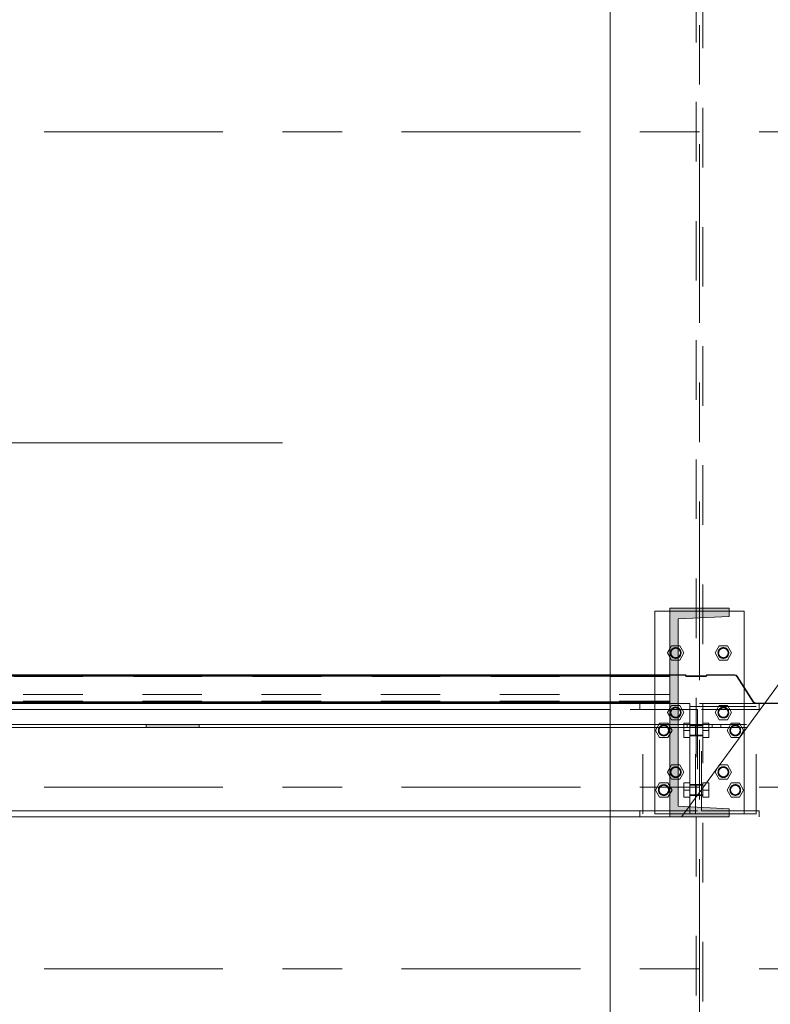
# Model space of a CAD drawing. Header units: millimetres. Extents: x -923 to -82, y -1402 to -808.
# Tile 80 of 109: x -371 to -359, y -950 to -933. Entities that reach past the tile are written whole.
import ezdxf

# ---------------------------------------------------------------- set-up
doc = ezdxf.new("R2010")
doc.units = ezdxf.units.MM
for name, pattern in [('XKITLINE00', [0]), ('XKITLINE01', [4, 1, -1, 1, -1]), ('XKITLINE02', [4, 2, -2]), ('XKITLINE03', [6, 3, -1, 1, -1])]:
    doc.linetypes.add(name, pattern=pattern)
for name, color, linetype, lineweight in [('Bout', 3, 'Continuous', 0), ('Onderdeel', 2, 'Continuous', 0), ('Onderdeel label', 2, 'Continuous', 0), ('Stramien', 4, 'Continuous', 0)]:
    doc.layers.add(name, color=color, linetype=linetype, lineweight=lineweight)

msp = doc.modelspace()

# ---------------------------------------------------------------- hatches: boundary and pattern name
at = {"layer": 'Onderdeel'}
for points in [[(-360.583, -946.814), (-360.583, -943.314), (-359.583, -943.314), (-359.583, -943.449), (-360.443, -943.492), (-360.443, -946.636), (-359.583, -946.679), (-359.583, -946.814)], [(-383.433, -944.914), (-383.433, -944.906), (-360.583, -944.906), (-360.583, -944.914)], [(-369.371, -945.314), (-369.371, -945.264), (-368.479, -945.264), (-368.479, -945.314)]]:
    msp.add_hatch(color=256, dxfattribs=at).paths.add_polyline_path(points, flags=17)

# ---------------------------------------------------------------- linework, layer by layer
at = {"layer": 'Bout', "linetype": 'XKITLINE02', "lineweight": 0}
for p, q in [((-360.621, -944.064), (-360.552, -943.944)), ((-360.583, -943.997), (-360.552, -943.944)), ((-360.552, -943.944), (-360.443, -943.944)), ((-360.552, -943.944), (-360.443, -943.944)), ((-360.552, -943.944), (-360.413, -943.944)), ((-360.552, -943.944), (-360.413, -943.944)), ((-360.413, -943.944), (-360.344, -944.064)), ((-359.821, -944.064), (-359.752, -943.944)), ((-359.752, -943.944), (-359.613, -943.944)), ((-359.752, -943.944), (-359.613, -943.944)), ((-359.752, -943.944), (-359.613, -943.944)), ((-359.613, -943.944), (-359.544, -944.064)), ((-360.552, -944.184), (-360.621, -944.064)), ((-360.583, -944.13), (-360.552, -944.184)), ((-360.552, -944.184), (-360.443, -944.184)), ((-360.552, -944.184), (-360.443, -944.184)), ((-360.413, -944.184), (-360.552, -944.184)), ((-360.552, -944.184), (-360.413, -944.184)), ((-360.344, -944.064), (-360.413, -944.184)), ((-359.752, -944.184), (-359.821, -944.064)), ((-359.752, -944.184), (-359.613, -944.184)), ((-359.613, -944.184), (-359.752, -944.184)), ((-359.752, -944.184), (-359.613, -944.184)), ((-359.544, -944.064), (-359.613, -944.184)), ((-360.621, -945.064), (-360.552, -944.944)), ((-360.583, -944.997), (-360.552, -944.944)), ((-360.552, -944.944), (-360.443, -944.944)), ((-360.552, -944.944), (-360.443, -944.944)), ((-360.552, -944.944), (-360.413, -944.944)), ((-360.552, -944.944), (-360.413, -944.944)), ((-360.413, -944.944), (-360.344, -945.064)), ((-359.821, -945.064), (-359.752, -944.944)), ((-359.752, -944.944), (-359.613, -944.944)), ((-359.752, -944.944), (-359.613, -944.944)), ((-359.752, -944.944), (-359.613, -944.944)), ((-359.613, -944.944), (-359.544, -945.064)), ((-360.552, -945.184), (-360.621, -945.064)), ((-360.583, -945.13), (-360.552, -945.184)), ((-360.552, -945.184), (-360.443, -945.184)), ((-360.552, -945.184), (-360.443, -945.184)), ((-360.413, -945.184), (-360.552, -945.184)), ((-360.552, -945.184), (-360.413, -945.184)), ((-360.344, -945.064), (-360.413, -945.184)), ((-359.752, -945.184), (-359.821, -945.064)), ((-359.752, -945.184), (-359.613, -945.184)), ((-359.613, -945.184), (-359.752, -945.184)), ((-359.752, -945.184), (-359.613, -945.184)), ((-359.544, -945.064), (-359.613, -945.184)), ((-360.752, -945.244), (-360.821, -945.364)), ((-360.752, -945.244), (-360.821, -945.364)), ((-360.821, -945.364), (-360.752, -945.484)), ((-360.821, -945.364), (-360.752, -945.484)), ((-360.613, -945.244), (-360.752, -945.244)), ((-360.752, -945.244), (-360.613, -945.244)), ((-360.613, -945.244), (-360.752, -945.244)), ((-360.752, -945.244), (-360.613, -945.244)), ((-360.544, -945.364), (-360.613, -945.244)), ((-360.544, -945.364), (-360.613, -945.244)), ((-360.613, -945.484), (-360.544, -945.364)), ((-360.613, -945.484), (-360.544, -945.364)), ((-360.248, -945.244), (-360.348, -945.244)), ((-360.348, -945.244), (-360.348, -945.484)), ((-360.348, -945.364), (-360.248, -945.364)), ((-360.248, -945.244), (-360.248, -945.484)), ((-360.248, -945.274), (-360.148, -945.274)), ((-360.248, -945.284), (-360.028, -945.284)), ((-360.148, -945.274), (-360.148, -945.454)), ((-360.138, -945.274), (-360.028, -945.274)), ((-360.138, -945.278), (-360.138, -945.274)), ((-360.138, -945.274), (-360.138, -945.454)), ((-359.928, -945.244), (-360.028, -945.244)), ((-360.028, -945.244), (-360.028, -945.484)), ((-360.028, -945.364), (-359.928, -945.364)), ((-359.928, -945.244), (-359.928, -945.484)), ((-359.552, -945.244), (-359.621, -945.364)), ((-359.552, -945.244), (-359.621, -945.364)), ((-359.621, -945.364), (-359.552, -945.484)), ((-359.621, -945.364), (-359.552, -945.484)), ((-359.413, -945.244), (-359.552, -945.244)), ((-359.552, -945.244), (-359.413, -945.244)), ((-359.413, -945.244), (-359.552, -945.244)), ((-359.552, -945.244), (-359.413, -945.244)), ((-359.344, -945.364), (-359.413, -945.244)), ((-359.344, -945.364), (-359.413, -945.244)), ((-359.413, -945.484), (-359.344, -945.364)), ((-359.413, -945.484), (-359.344, -945.364)), ((-360.752, -945.484), (-360.613, -945.484)), ((-360.752, -945.484), (-360.613, -945.484)), ((-360.752, -945.484), (-360.613, -945.484)), ((-360.613, -945.484), (-360.752, -945.484)), ((-360.348, -945.484), (-360.248, -945.484)), ((-360.248, -945.444), (-360.028, -945.444)), ((-360.248, -945.454), (-360.148, -945.454)), ((-360.138, -945.454), (-360.028, -945.454)), ((-360.028, -945.484), (-359.928, -945.484)), ((-359.552, -945.484), (-359.413, -945.484)), ((-359.552, -945.484), (-359.413, -945.484)), ((-359.552, -945.484), (-359.413, -945.484)), ((-359.552, -945.484), (-359.413, -945.484)), ((-360.621, -946.064), (-360.552, -945.944)), ((-360.583, -945.997), (-360.552, -945.944)), ((-360.552, -945.944), (-360.443, -945.944)), ((-360.552, -945.944), (-360.443, -945.944)), ((-360.552, -945.944), (-360.413, -945.944)), ((-360.552, -945.944), (-360.413, -945.944)), ((-360.413, -945.944), (-360.344, -946.064)), ((-359.821, -946.064), (-359.752, -945.944)), ((-359.752, -945.944), (-359.613, -945.944)), ((-359.752, -945.944), (-359.613, -945.944)), ((-359.752, -945.944), (-359.613, -945.944)), ((-359.613, -945.944), (-359.544, -946.064)), ((-360.552, -946.184), (-360.621, -946.064)), ((-360.583, -946.13), (-360.552, -946.184)), ((-360.552, -946.184), (-360.443, -946.184)), ((-360.552, -946.184), (-360.443, -946.184)), ((-360.413, -946.184), (-360.552, -946.184)), ((-360.552, -946.184), (-360.413, -946.184)), ((-360.344, -946.064), (-360.413, -946.184)), ((-359.752, -946.184), (-359.821, -946.064)), ((-359.752, -946.184), (-359.613, -946.184)), ((-359.613, -946.184), (-359.752, -946.184)), ((-359.752, -946.184), (-359.613, -946.184)), ((-359.544, -946.064), (-359.613, -946.184)), ((-360.752, -946.244), (-360.821, -946.364)), ((-360.752, -946.244), (-360.821, -946.364)), ((-360.821, -946.364), (-360.752, -946.484)), ((-360.821, -946.364), (-360.752, -946.484)), ((-360.613, -946.244), (-360.752, -946.244)), ((-360.752, -946.244), (-360.613, -946.244)), ((-360.613, -946.244), (-360.752, -946.244)), ((-360.752, -946.244), (-360.613, -946.244)), ((-360.544, -946.364), (-360.613, -946.244)), ((-360.544, -946.364), (-360.613, -946.244)), ((-360.613, -946.484), (-360.544, -946.364)), ((-360.613, -946.484), (-360.544, -946.364)), ((-360.248, -946.244), (-360.348, -946.244)), ((-360.348, -946.244), (-360.348, -946.484)), ((-360.348, -946.364), (-360.248, -946.364)), ((-360.248, -946.244), (-360.248, -946.484)), ((-360.248, -946.274), (-360.148, -946.274)), ((-360.248, -946.284), (-360.028, -946.284)), ((-360.148, -946.274), (-360.148, -946.454)), ((-360.138, -946.274), (-360.028, -946.274)), ((-360.138, -946.278), (-360.138, -946.274)), ((-360.138, -946.274), (-360.138, -946.454)), ((-359.928, -946.244), (-360.028, -946.244)), ((-360.028, -946.244), (-360.028, -946.484)), ((-360.028, -946.364), (-359.928, -946.364)), ((-359.928, -946.244), (-359.928, -946.484)), ((-359.552, -946.244), (-359.621, -946.364)), ((-359.552, -946.244), (-359.621, -946.364)), ((-359.621, -946.364), (-359.552, -946.484)), ((-359.621, -946.364), (-359.552, -946.484)), ((-359.413, -946.244), (-359.552, -946.244)), ((-359.552, -946.244), (-359.413, -946.244)), ((-359.413, -946.244), (-359.552, -946.244)), ((-359.552, -946.244), (-359.413, -946.244)), ((-359.344, -946.364), (-359.413, -946.244)), ((-359.344, -946.364), (-359.413, -946.244)), ((-359.413, -946.484), (-359.344, -946.364)), ((-359.413, -946.484), (-359.344, -946.364)), ((-360.752, -946.484), (-360.613, -946.484)), ((-360.752, -946.484), (-360.613, -946.484)), ((-360.752, -946.484), (-360.613, -946.484)), ((-360.752, -946.484), (-360.613, -946.484)), ((-360.348, -946.484), (-360.248, -946.484)), ((-360.248, -946.444), (-360.028, -946.444)), ((-360.248, -946.454), (-360.148, -946.454)), ((-360.138, -946.454), (-360.028, -946.454)), ((-360.028, -946.484), (-359.928, -946.484)), ((-359.552, -946.484), (-359.413, -946.484)), ((-359.552, -946.484), (-359.413, -946.484)), ((-359.552, -946.484), (-359.413, -946.484)), ((-359.552, -946.484), (-359.413, -946.484))]:
    msp.add_line(p, q, dxfattribs=at)
at = {"layer": 'Bout', "linetype": 'XKITLINE00', "lineweight": 0}
for p, q in [((-360.621, -944.064), (-360.583, -943.997)), ((-360.443, -943.944), (-360.413, -943.944)), ((-360.413, -943.944), (-360.344, -944.064)), ((-359.821, -944.064), (-359.752, -943.944)), ((-359.752, -943.944), (-359.613, -943.944)), ((-359.613, -943.944), (-359.544, -944.064)), ((-360.621, -944.064), (-360.583, -944.13)), ((-360.443, -944.184), (-360.413, -944.184)), ((-360.413, -944.184), (-360.344, -944.064)), ((-359.752, -944.184), (-359.821, -944.064)), ((-359.613, -944.184), (-359.752, -944.184)), ((-359.613, -944.184), (-359.544, -944.064)), ((-360.621, -945.064), (-360.583, -944.997)), ((-360.443, -944.944), (-360.413, -944.944)), ((-360.413, -944.944), (-360.344, -945.064)), ((-359.821, -945.064), (-359.752, -944.944)), ((-359.752, -944.944), (-359.613, -944.944)), ((-359.613, -944.944), (-359.544, -945.064)), ((-360.621, -945.064), (-360.583, -945.13)), ((-360.443, -945.184), (-360.413, -945.184)), ((-360.413, -945.184), (-360.344, -945.064)), ((-359.752, -945.184), (-359.821, -945.064)), ((-359.613, -945.184), (-359.752, -945.184)), ((-359.613, -945.184), (-359.544, -945.064)), ((-360.621, -946.064), (-360.583, -945.997)), ((-360.443, -945.944), (-360.413, -945.944)), ((-360.413, -945.944), (-360.344, -946.064)), ((-359.821, -946.064), (-359.752, -945.944)), ((-359.752, -945.944), (-359.613, -945.944)), ((-359.613, -945.944), (-359.544, -946.064)), ((-360.621, -946.064), (-360.583, -946.13)), ((-360.443, -946.184), (-360.413, -946.184)), ((-360.413, -946.184), (-360.344, -946.064)), ((-359.752, -946.184), (-359.821, -946.064)), ((-359.613, -946.184), (-359.752, -946.184)), ((-359.613, -946.184), (-359.544, -946.064))]:
    msp.add_line(p, q, dxfattribs=at)
at = {"layer": 'Bout', "linetype": 'XKITLINE02', "lineweight": 0}
for centre, radius, start, end in [((-360.483, -944.064), 0.09, 72, 252), ((-360.483, -944.064), 0.09, 90, 270), ((-360.483, -944.064), 0.09, 72, 252), ((-360.483, -944.064), 0.09, 90, 270), ((-360.483, -944.064), 0.08, 30, 210), ((-360.483, -944.064), 0.08, 0, 180), ((-360.483, -944.064), 0.08, 210, 30), ((-360.483, -944.064), 0.09, 252, 72), ((-360.483, -944.064), 0.09, 252, 72), ((-360.483, -944.064), 0.09, 270, 90), ((-360.483, -944.064), 0.09, 270, 90), ((-359.683, -944.064), 0.09, 72, 252), ((-359.683, -944.064), 0.09, 90, 270), ((-359.683, -944.064), 0.09, 72, 252), ((-359.683, -944.064), 0.09, 90, 270), ((-359.683, -944.064), 0.08, 30, 210), ((-359.683, -944.064), 0.08, 0, 180), ((-359.683, -944.064), 0.08, 210, 30), ((-359.683, -944.064), 0.09, 252, 72), ((-359.683, -944.064), 0.09, 252, 72), ((-359.683, -944.064), 0.09, 270, 90), ((-359.683, -944.064), 0.09, 270, 90), ((-360.483, -944.064), 0.08, 180, 0), ((-359.683, -944.064), 0.08, 180, 0), ((-360.483, -945.064), 0.09, 72, 252), ((-360.483, -945.064), 0.09, 90, 270), ((-360.483, -945.064), 0.09, 72, 252), ((-360.483, -945.064), 0.09, 90, 270), ((-360.483, -945.064), 0.08, 30, 210), ((-360.483, -945.064), 0.08, 0, 180), ((-360.483, -945.064), 0.08, 210, 30), ((-360.483, -945.064), 0.09, 252, 72), ((-360.483, -945.064), 0.09, 252, 72), ((-360.483, -945.064), 0.09, 270, 90), ((-360.483, -945.064), 0.09, 270, 90), ((-359.683, -945.064), 0.09, 72, 252), ((-359.683, -945.064), 0.09, 90, 270), ((-359.683, -945.064), 0.09, 72, 252), ((-359.683, -945.064), 0.09, 90, 270), ((-359.683, -945.064), 0.08, 30, 210), ((-359.683, -945.064), 0.08, 0, 180), ((-359.683, -945.064), 0.08, 210, 30), ((-359.683, -945.064), 0.09, 252, 72), ((-359.683, -945.064), 0.09, 252, 72), ((-359.683, -945.064), 0.09, 270, 90), ((-359.683, -945.064), 0.09, 270, 90), ((-360.483, -945.064), 0.08, 180, 0), ((-359.683, -945.064), 0.08, 180, 0), ((-360.683, -945.364), 0.09, 90, 270), ((-360.683, -945.364), 0.09, 90, 270), ((-360.683, -945.364), 0.09, 108, 288), ((-360.683, -945.364), 0.09, 108, 288), ((-360.683, -945.364), 0.08, 0, 180), ((-360.683, -945.364), 0.08, 150, 330), ((-360.683, -945.364), 0.08, 180, 0), ((-360.683, -945.364), 0.08, 330, 150), ((-360.683, -945.364), 0.09, 288, 108), ((-360.683, -945.364), 0.09, 288, 108), ((-360.683, -945.364), 0.09, 270, 90), ((-360.683, -945.364), 0.09, 270, 90), ((-359.483, -945.364), 0.09, 90, 270), ((-359.483, -945.364), 0.09, 90, 270), ((-359.483, -945.364), 0.09, 108, 288), ((-359.483, -945.364), 0.09, 108, 288), ((-359.483, -945.364), 0.08, 0, 180), ((-359.483, -945.364), 0.08, 150, 330), ((-359.483, -945.364), 0.08, 180, 0), ((-359.483, -945.364), 0.08, 330, 150), ((-359.483, -945.364), 0.09, 288, 108), ((-359.483, -945.364), 0.09, 288, 108), ((-359.483, -945.364), 0.09, 270, 90), ((-359.483, -945.364), 0.09, 270, 90), ((-360.483, -946.064), 0.09, 72, 252), ((-360.483, -946.064), 0.09, 90, 270), ((-360.483, -946.064), 0.09, 72, 252), ((-360.483, -946.064), 0.09, 90, 270), ((-360.483, -946.064), 0.08, 30, 210), ((-360.483, -946.064), 0.08, 0, 180), ((-360.483, -946.064), 0.08, 210, 30), ((-360.483, -946.064), 0.09, 252, 72), ((-360.483, -946.064), 0.09, 252, 72), ((-360.483, -946.064), 0.09, 270, 90), ((-360.483, -946.064), 0.09, 270, 90), ((-359.683, -946.064), 0.09, 72, 252), ((-359.683, -946.064), 0.09, 90, 270), ((-359.683, -946.064), 0.09, 72, 252), ((-359.683, -946.064), 0.09, 90, 270), ((-359.683, -946.064), 0.08, 30, 210), ((-359.683, -946.064), 0.08, 0, 180), ((-359.683, -946.064), 0.08, 210, 30), ((-359.683, -946.064), 0.09, 252, 72), ((-359.683, -946.064), 0.09, 252, 72), ((-359.683, -946.064), 0.09, 270, 90), ((-359.683, -946.064), 0.09, 270, 90), ((-360.483, -946.064), 0.08, 180, 0), ((-359.683, -946.064), 0.08, 180, 0), ((-360.683, -946.364), 0.09, 90, 270), ((-360.683, -946.364), 0.09, 90, 270), ((-360.683, -946.364), 0.09, 108, 288), ((-360.683, -946.364), 0.09, 108, 288), ((-360.683, -946.364), 0.08, 0, 180), ((-360.683, -946.364), 0.08, 150, 330), ((-360.683, -946.364), 0.08, 180, 0), ((-360.683, -946.364), 0.08, 330, 150), ((-360.683, -946.364), 0.09, 288, 108), ((-360.683, -946.364), 0.09, 288, 108), ((-360.683, -946.364), 0.09, 270, 90), ((-360.683, -946.364), 0.09, 270, 90), ((-359.483, -946.364), 0.09, 90, 270), ((-359.483, -946.364), 0.09, 90, 270), ((-359.483, -946.364), 0.09, 108, 288), ((-359.483, -946.364), 0.09, 108, 288), ((-359.483, -946.364), 0.08, 0, 180), ((-359.483, -946.364), 0.08, 150, 330), ((-359.483, -946.364), 0.08, 180, 0), ((-359.483, -946.364), 0.08, 330, 150), ((-359.483, -946.364), 0.09, 288, 108), ((-359.483, -946.364), 0.09, 288, 108), ((-359.483, -946.364), 0.09, 270, 90), ((-359.483, -946.364), 0.09, 270, 90)]:
    msp.add_arc(centre, radius, start, end, dxfattribs=at)
at = {"layer": 'Onderdeel', "linetype": 'XKITLINE01', "lineweight": 0}
for p, q in [((-360.138, -874.814), (-360.138, -985.914)), ((-360.028, -985.914), (-360.028, -874.814)), ((-360.583, -943.364), (-359.583, -943.364)), ((-383.433, -944.429), (-360.583, -944.429)), ((-383.433, -944.429), (-360.583, -944.429)), ((-383.433, -944.429), (-360.583, -944.429)), ((-383.433, -944.431), (-360.583, -944.431)), ((-383.433, -944.431), (-360.583, -944.431)), ((-383.433, -944.431), (-360.583, -944.431)), ((-383.433, -944.431), (-360.583, -944.431)), ((-383.433, -944.435), (-360.583, -944.435)), ((-383.433, -944.435), (-360.583, -944.435)), ((-383.433, -944.435), (-360.583, -944.435)), ((-383.433, -944.436), (-360.583, -944.436)), ((-383.433, -944.436), (-360.583, -944.436)), ((-383.433, -944.436), (-360.583, -944.436)), ((-383.433, -944.436), (-360.583, -944.436)), ((-383.433, -944.436), (-360.583, -944.436)), ((-383.433, -944.436), (-360.583, -944.436)), ((-383.433, -944.436), (-360.583, -944.436)), ((-383.433, -944.439), (-360.583, -944.439)), ((-383.433, -944.439), (-360.583, -944.439)), ((-383.433, -944.439), (-360.583, -944.439)), ((-383.433, -944.439), (-360.583, -944.439)), ((-383.433, -944.441), (-360.583, -944.441)), ((-383.433, -944.441), (-360.583, -944.441)), ((-383.433, -944.441), (-360.583, -944.441)), ((-383.433, -944.441), (-360.583, -944.441)), ((-383.433, -944.442), (-360.583, -944.442)), ((-383.433, -944.442), (-360.583, -944.442)), ((-383.433, -944.442), (-360.583, -944.442)), ((-383.433, -944.446), (-360.583, -944.446)), ((-383.433, -944.446), (-360.583, -944.446)), ((-383.433, -944.446), (-360.583, -944.446)), ((-383.433, -944.446), (-360.583, -944.446)), ((-383.433, -944.449), (-360.583, -944.449)), ((-383.433, -944.449), (-360.583, -944.449)), ((-383.433, -944.449), (-360.583, -944.449)), ((-383.433, -944.449), (-360.583, -944.449)), ((-383.433, -944.451), (-360.583, -944.451)), ((-383.433, -944.451), (-360.583, -944.451)), ((-383.433, -944.451), (-360.583, -944.451)), ((-360.583, -944.451), (-383.433, -944.451)), ((-360.583, -944.452), (-383.433, -944.452)), ((-360.583, -944.452), (-383.433, -944.452)), ((-383.433, -944.452), (-360.583, -944.452)), ((-383.433, -944.456), (-360.583, -944.456)), ((-383.433, -944.456), (-360.583, -944.456)), ((-383.433, -944.456), (-360.583, -944.456)), ((-383.433, -944.456), (-360.583, -944.456)), ((-383.433, -944.456), (-360.583, -944.456)), ((-383.433, -944.456), (-360.583, -944.456)), ((-383.433, -944.456), (-360.583, -944.456)), ((-383.433, -944.456), (-360.583, -944.456)), ((-383.433, -944.456), (-360.583, -944.456)), ((-360.583, -944.456), (-383.433, -944.456)), ((-383.433, -944.456), (-360.583, -944.456)), ((-383.433, -944.46), (-360.583, -944.46)), ((-383.433, -944.46), (-360.583, -944.46)), ((-383.433, -944.46), (-360.583, -944.46)), ((-361.583, -944.429), (-361.583, -944.914)), ((-360.833, -944.429), (-360.833, -944.914)), ((-360.583, -944.429), (-360.583, -944.914)), ((-360.583, -944.429), (-360.583, -944.914)), ((-360.583, -944.431), (-360.583, -944.429)), ((-360.583, -944.429), (-360.583, -944.435)), ((-360.583, -944.429), (-360.583, -944.914)), ((-360.325, -944.429), (-360.583, -944.429)), ((-360.583, -944.437), (-360.583, -944.429)), ((-360.583, -944.439), (-360.583, -944.431)), ((-360.323, -944.439), (-360.583, -944.437)), ((-360.583, -944.446), (-360.583, -944.439)), ((-360.583, -944.449), (-360.583, -944.446)), ((-360.583, -944.914), (-360.583, -944.452)), ((-360.318, -944.431), (-360.325, -944.429)), ((-360.323, -944.439), (-360.318, -944.451)), ((-360.323, -944.439), (-360.323, -944.439)), ((-360.318, -944.431), (-360.319, -944.431)), ((-360.315, -944.439), (-360.318, -944.431)), ((-360.318, -944.451), (-360.305, -944.456)), ((-360.318, -944.451), (-360.318, -944.451)), ((-360.316, -944.439), (-360.315, -944.439)), ((-360.313, -944.446), (-360.315, -944.439)), ((-360.305, -944.449), (-360.313, -944.446)), ((-360.313, -944.446), (-360.313, -944.446)), ((-359.975, -944.449), (-360.306, -944.449)), ((-360.306, -944.456), (-359.975, -944.456)), ((-359.968, -944.446), (-359.975, -944.449)), ((-359.975, -944.456), (-359.963, -944.451)), ((-359.969, -944.446), (-359.968, -944.446)), ((-359.965, -944.439), (-359.968, -944.446)), ((-359.966, -944.439), (-359.965, -944.439)), ((-359.963, -944.431), (-359.965, -944.439)), ((-359.955, -944.429), (-359.963, -944.431)), ((-359.963, -944.431), (-359.963, -944.431)), ((-359.963, -944.451), (-359.955, -944.436)), ((-359.963, -944.451), (-359.963, -944.451)), ((-359.493, -944.429), (-359.956, -944.429)), ((-359.956, -944.436), (-359.493, -944.436)), ((-359.469, -944.435), (-359.493, -944.429)), ((-359.493, -944.436), (-359.473, -944.441)), ((-359.473, -944.441), (-359.457, -944.456)), ((-359.473, -944.441), (-359.473, -944.441)), ((-359.451, -944.452), (-359.469, -944.435)), ((-359.469, -944.435), (-359.469, -944.435)), ((-359.457, -944.456), (-359.182, -944.887)), ((-359.457, -944.456), (-359.457, -944.456)), ((-359.175, -944.883), (-359.451, -944.452)), ((-359.451, -944.452), (-359.451, -944.452)), ((-383.433, -944.759), (-360.583, -944.759)), ((-383.433, -944.759), (-360.583, -944.759)), ((-383.433, -944.759), (-360.583, -944.759)), ((-383.433, -944.763), (-360.583, -944.763)), ((-383.433, -944.763), (-360.583, -944.763)), ((-383.433, -944.763), (-360.583, -944.763)), ((-383.433, -944.875), (-360.583, -944.875)), ((-383.433, -944.875), (-360.583, -944.875)), ((-383.433, -944.875), (-360.583, -944.875)), ((-384.683, -944.914), (-360.248, -944.914)), ((-383.433, -944.879), (-360.583, -944.879)), ((-383.433, -944.879), (-360.583, -944.879)), ((-383.433, -944.879), (-360.583, -944.879)), ((-383.433, -944.883), (-360.583, -944.883)), ((-383.433, -944.883), (-360.583, -944.883)), ((-383.433, -944.883), (-360.583, -944.883)), ((-383.433, -944.887), (-360.583, -944.887)), ((-383.433, -944.887), (-360.583, -944.887)), ((-383.433, -944.887), (-360.583, -944.887)), ((-383.433, -944.887), (-360.583, -944.887)), ((-383.433, -944.892), (-360.583, -944.892)), ((-383.433, -944.892), (-360.583, -944.892)), ((-383.433, -944.892), (-360.583, -944.892)), ((-383.433, -944.899), (-360.583, -944.899)), ((-383.433, -944.899), (-360.583, -944.899)), ((-383.433, -944.899), (-360.583, -944.899)), ((-383.433, -944.899), (-360.583, -944.899)), ((-383.433, -944.899), (-360.583, -944.899)), ((-383.433, -944.899), (-360.583, -944.899)), ((-360.583, -944.9), (-383.433, -944.9)), ((-360.583, -944.9), (-383.433, -944.9)), ((-383.433, -944.9), (-360.583, -944.9)), ((-383.433, -944.906), (-360.583, -944.906)), ((-383.433, -944.906), (-360.583, -944.906)), ((-383.433, -944.906), (-360.583, -944.906)), ((-383.433, -944.906), (-360.583, -944.906)), ((-383.433, -944.906), (-360.583, -944.906)), ((-383.433, -944.906), (-360.583, -944.906)), ((-383.433, -944.906), (-360.583, -944.906)), ((-383.433, -944.914), (-360.583, -944.914)), ((-383.433, -944.914), (-360.583, -944.914)), ((-383.433, -944.914), (-360.583, -944.914)), ((-360.248, -945.014), (-361.583, -945.014)), ((-359.083, -944.914), (-361.083, -944.914)), ((-361.083, -944.914), (-361.083, -945.014)), ((-361.083, -945.014), (-360.115, -945.014)), ((-361.033, -946.764), (-361.033, -944.964)), ((-359.133, -944.964), (-361.033, -944.964)), ((-360.583, -944.887), (-360.583, -944.883)), ((-360.583, -944.896), (-360.583, -944.887)), ((-360.583, -944.906), (-360.583, -944.896)), ((-360.583, -944.914), (-360.583, -944.906)), ((-360.583, -944.906), (-360.583, -944.906)), ((-360.583, -944.906), (-360.583, -944.906)), ((-360.583, -944.906), (-360.583, -944.914)), ((-360.583, -944.914), (-360.583, -944.906)), ((-360.248, -944.914), (-360.248, -946.814)), ((-360.248, -946.764), (-360.248, -944.964)), ((-360.248, -944.964), (-360.148, -944.964)), ((-360.148, -946.764), (-360.148, -944.964)), ((-360.115, -945.014), (-360.115, -946.714)), ((-360.05, -946.714), (-360.05, -945.014)), ((-360.05, -945.014), (-359.083, -945.014)), ((-359.182, -944.887), (-359.161, -944.906)), ((-359.182, -944.887), (-359.182, -944.887)), ((-359.157, -944.9), (-359.175, -944.883)), ((-359.175, -944.883), (-359.175, -944.883)), ((-359.161, -944.906), (-359.133, -944.914)), ((-359.161, -944.906), (-359.161, -944.906)), ((-359.133, -944.906), (-359.157, -944.9)), ((-359.157, -944.9), (-359.157, -944.9)), ((-358.648, -944.906), (-359.133, -944.906)), ((-359.133, -944.914), (-358.648, -944.914)), ((-359.133, -946.764), (-359.133, -944.964)), ((-359.083, -945.014), (-359.083, -944.914)), ((-372.383, -945.264), (-368.479, -945.264)), ((-372.383, -945.314), (-368.479, -945.314)), ((-361.583, -945.264), (-361.583, -945.314)), ((-360.833, -945.264), (-360.833, -945.314)), ((-360.583, -945.264), (-360.443, -945.264)), ((-360.583, -945.314), (-360.443, -945.314)), ((-360.441, -945.314), (-360.441, -945.264)), ((-360.429, -945.264), (-359.724, -945.264)), ((-360.429, -945.314), (-359.724, -945.314)), ((-360.292, -945.314), (-360.292, -945.264)), ((-360.292, -945.264), (-358.433, -945.264)), ((-360.292, -945.314), (-358.433, -945.314)), ((-359.873, -945.314), (-359.873, -945.264)), ((-359.724, -945.314), (-359.724, -945.264)), ((-361.583, -946.714), (-360.248, -946.714)), ((-361.583, -946.814), (-360.248, -946.814)), ((-360.115, -946.714), (-361.083, -946.714)), ((-361.083, -946.714), (-361.083, -946.814)), ((-361.083, -946.814), (-359.083, -946.814)), ((-359.133, -946.764), (-361.033, -946.764)), ((-360.583, -946.764), (-359.583, -946.764)), ((-360.248, -946.764), (-360.148, -946.764)), ((-359.083, -946.714), (-360.05, -946.714)), ((-359.083, -946.814), (-359.083, -946.714))]:
    msp.add_line(p, q, dxfattribs=at)
at = {"layer": 'Onderdeel', "linetype": 'XKITLINE00', "lineweight": 0}
for p, q in [((-361.583, -906.314), (-361.583, -944.429)), ((-360.833, -943.364), (-360.833, -944.429)), ((-360.833, -943.364), (-360.583, -943.364)), ((-360.583, -943.314), (-359.583, -943.314)), ((-360.583, -946.814), (-360.583, -943.314)), ((-359.583, -943.449), (-359.583, -943.314)), ((-359.583, -943.364), (-359.333, -943.364)), ((-359.333, -943.364), (-359.333, -946.764)), ((-360.443, -943.492), (-359.583, -943.449)), ((-360.443, -943.492), (-360.443, -946.636)), ((-383.433, -944.429), (-360.583, -944.429)), ((-383.433, -944.435), (-360.583, -944.435)), ((-383.433, -944.452), (-360.583, -944.452)), ((-360.583, -944.429), (-360.583, -944.435)), ((-360.583, -944.435), (-360.583, -944.914)), ((-383.433, -944.883), (-360.583, -944.883)), ((-383.433, -944.9), (-360.583, -944.9)), ((-360.583, -944.906), (-383.433, -944.906)), ((-383.433, -944.914), (-360.583, -944.914)), ((-372.238, -945.014), (-361.583, -945.014)), ((-361.583, -944.914), (-361.583, -945.264)), ((-360.833, -944.914), (-360.833, -945.264)), ((-368.479, -945.264), (-372.383, -945.264)), ((-372.383, -945.314), (-368.479, -945.314)), ((-369.371, -945.314), (-369.371, -945.264)), ((-368.479, -945.264), (-360.583, -945.264)), ((-368.479, -945.314), (-368.479, -945.264)), ((-368.479, -945.314), (-360.583, -945.314)), ((-361.583, -945.314), (-361.583, -985.814)), ((-360.833, -945.314), (-360.833, -946.764)), ((-360.443, -945.264), (-360.429, -945.264)), ((-360.443, -945.314), (-360.429, -945.314)), ((-360.443, -946.636), (-359.583, -946.679)), ((-359.583, -946.679), (-359.583, -946.814)), ((-372.238, -946.714), (-361.583, -946.714)), ((-372.238, -946.814), (-361.583, -946.814)), ((-360.833, -946.764), (-360.583, -946.764)), ((-359.583, -946.814), (-360.583, -946.814)), ((-359.583, -946.764), (-359.333, -946.764))]:
    msp.add_line(p, q, dxfattribs=at)
at = {"layer": 'Onderdeel label', "linetype": 'XKITLINE00', "lineweight": 0}
for p, q in [((-383.516, -940.536), (-367.084, -940.536)), ((-360.382, -946.808), (-357.171, -942.426))]:
    msp.add_line(p, q, dxfattribs=at)
at = {"layer": 'Stramien', "linetype": 'XKITLINE03', "lineweight": 0}
for p, q in [((-360.083, -1064.523), (-360.083, -840.314)), ((-407.083, -935.314), (-144.383, -935.314)), ((-407.083, -946.314), (-144.383, -946.314)), ((-407.083, -949.364), (-144.383, -949.364))]:
    msp.add_line(p, q, dxfattribs=at)

doc.saveas('drawing.dxf')
